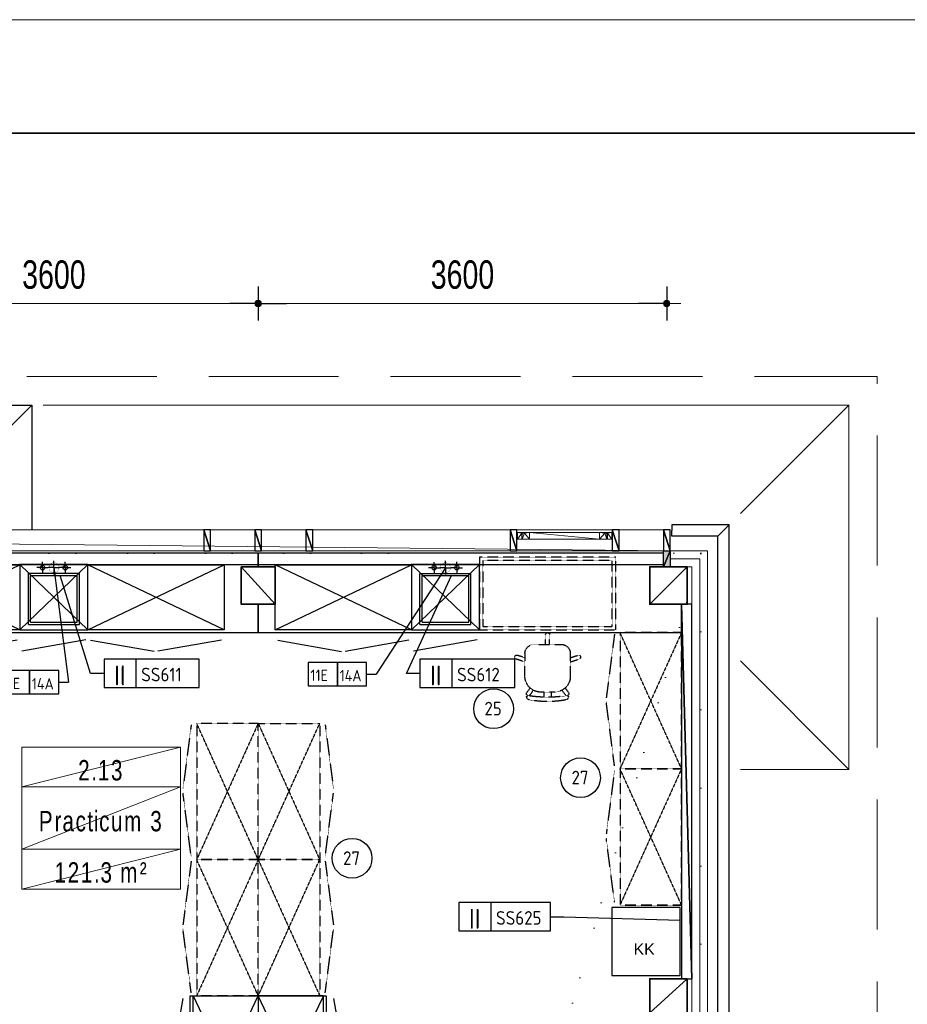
# Model space of a CAD drawing. Header units: millimetres. Extents: x -437 to 139813, y -473 to 90544.
# Tile 134 of 149: x 61611 to 69433, y 81869 to 90544. Entities that reach past the tile are written whole.
import ezdxf
from ezdxf.enums import TextEntityAlignment as Align

# ---------------------------------------------------------------- set-up
doc = ezdxf.new("R2010")
doc.units = ezdxf.units.MM
for name, pattern in [('DGN Style 1', [688.000884, 1.14476, -686.856124]), ('DGN Style 3', [1602.664289, 1144.760206, -457.904082]), ('HHL_V050', [3, 2, -1])]:
    doc.linetypes.add(name, pattern=pattern)
for name, color, linetype in [('00-HHL-Einrichtung Allgem', 3, 'Continuous'), ('00-HHL-Installationen', 2, 'Continuous'), ('B4TM', 3, 'Continuous'), ('CH-00-chairs', 3, 'Continuous'), ('CU-00-cabinets', 3, 'Continuous'), ('DR-08-cross', 1, 'Continuous'), ('DR-09-cross', 1, 'HHL_V050'), ('DR-90-points', 31, 'Continuous'), ('FR-20-frame', 54, 'HHL_V050'), ('IN-50-mech', 31, 'Continuous'), ('TP-10-sink', 3, 'Continuous'), ('UB-00-underbench', 30, 'HHL_V050'), ('Xref', 253, 'Continuous')]:
    doc.layers.add(name, color=color, linetype=linetype)
for name, color, linetype, lineweight in [('010 Maatvoering', 253, 'Continuous', 13), ('059 Kader (tekening)', 253, 'Continuous', 13), ('19012-DO-laag 02 - 004 Ruimtenummers', 253, 'Continuous', 13), ('19012-DO-laag 02 - 004a ruimtenr+plafond hoogte', 253, 'Continuous', 13), ('19012-DO-laag 02 - 031 Ramen - Deuren buiten', 253, 'Continuous', 13)]:
    doc.layers.add(name, color=color, linetype=linetype, lineweight=lineweight)
doc.styles.add('Arial 1.8 mm', font='arial.ttf', dxfattribs={"width": 0.722222, "height": 1.8})
doc.styles.add('ISO', font='isocp.shx')
doc.styles.get("Standard").update_dxf_attribs({"font": 'arial.ttf'})
doc.styles.add('Style-Arial', font='arial.ttf')
doc.linetypes.add('isolatie(plaat)', pattern='A,0,[20,dgnlstyle-ags_linetypes_v8.shx,S=0.009048,R=0,X=0,Y=0],-1.14', length=1.14)
doc.dimstyles.new('Arial 2.5', dxfattribs={"dimscale": 100, "dimtxt": 2.5, "dimasz": 2.5, "dimexe": 1.5, "dimexo": 0.0625, "dimgap": 1.25, "dimtad": 1, "dimdec": 0, "dimzin": 11, "dimdsep": 46, "dimtxsty": 'Style-Arial', "dimblk": 'b1_1.0', "dimcen": 0.09, "dimclrd": 256, "dimclrt": 256, "dimadec": 4, "dimazin": 3, "dimtfac": 1, "dimtdec": 0, "dimtofl": 0, "dimtmove": 0, "dimatfit": 1, "dimldrblk": 'b1_1.0', "dimfxl": 1.5, "dimfxlon": 1, "dimfrac": 2, "dimtolj": 1, "dimtzin": 11, "dimlwd": 13, "dimarcsym": 0})

# ---------------------------------------------------------------- blocks, each defined once
blk = doc.blocks.new('AE1')
at = {"layer": '059 Kader (tekening)', "color": 12, "linetype": 'Continuous', "lineweight": 13}
mesh = blk.add_polyface(dxfattribs=at)
corners = [(0, 0), (1399, 0), (1399, 841), (0, 841)]
mesh.append_faces([[corners[k] for k in face] for face in [(3, 1, 2)]], dxfattribs={"vtx0": -1, "color": 12})
mesh.append_faces([[corners[k] for k in face] for face in [(3, 0, 1)]], dxfattribs={"vtx2": -1, "color": 12})
at = {"layer": '059 Kader (tekening)', "color": 12, "linetype": 'Continuous', "lineweight": 35}
mesh = blk.add_polyface(dxfattribs=at)
corners = [(10, 10), (1389, 10), (1389, 831), (10, 831)]
mesh.append_faces([[corners[k] for k in face] for face in [(0, 2, 3)]], dxfattribs={"vtx0": -1, "color": 12})
mesh.append_faces([[corners[k] for k in face] for face in [(1, 2, 0)]], dxfattribs={"vtx1": -1, "color": 12})
blk = doc.blocks.new('*U78')
at = {"layer": '19012-DO-laag 02 - 031 Ramen - Deuren buiten'}
mesh = blk.add_polyface(dxfattribs=at)
corners = [(-414.95, 30.05), (-356.95, 30.05), (-356.95, 25.05), (-377.95, 25.05), (-377.95, -29.95), (-414.95, -29.95)]
mesh.append_faces([[corners[k] for k in face] for face in [(5, 3, 4), (3, 1, 2)]], dxfattribs={"vtx0": -1})
mesh.append_faces([[corners[k] for k in face] for face in [(0, 3, 5)]], dxfattribs={"vtx0": -1, "vtx1": -1})
mesh.append_faces([[corners[k] for k in face] for face in [(3, 0, 1)]], dxfattribs={"vtx0": -1, "vtx2": -1})
mesh = blk.add_polyface(dxfattribs=at)
corners = [(-372.95, -29.95), (-372.95, 23.05), (-352.95, 23.05), (-352.95, 30.05), (-307.95, 30.05), (-307.95, -29.95)]
mesh.append_faces([[corners[k] for k in face] for face in [(4, 2, 3), (2, 0, 1)]], dxfattribs={"vtx0": -1})
mesh.append_faces([[corners[k] for k in face] for face in [(5, 2, 4)]], dxfattribs={"vtx0": -1, "vtx1": -1})
mesh.append_faces([[corners[k] for k in face] for face in [(2, 5, 0)]], dxfattribs={"vtx0": -1, "vtx2": -1})
mesh = blk.add_polyface(dxfattribs=at)
corners = [(-307.95, -29.95), (308.05, -29.95), (308.05, 30.05), (-307.95, 30.05)]
mesh.append_faces([[corners[k] for k in face] for face in [(3, 1, 2)]], dxfattribs={"vtx0": -1})
mesh.append_faces([[corners[k] for k in face] for face in [(3, 0, 1)]], dxfattribs={"vtx2": -1})
mesh = blk.add_polyface(dxfattribs=at)
corners = [(373.05, -29.95), (373.05, 23.05), (353.05, 23.05), (353.05, 30.05), (308.05, 30.05), (308.05, -29.95)]
mesh.append_faces([[corners[k] for k in face] for face in [(4, 2, 3), (2, 0, 1)]], dxfattribs={"vtx0": -1})
mesh.append_faces([[corners[k] for k in face] for face in [(5, 2, 4)]], dxfattribs={"vtx0": -1, "vtx1": -1})
mesh.append_faces([[corners[k] for k in face] for face in [(2, 5, 0)]], dxfattribs={"vtx0": -1, "vtx2": -1})
mesh = blk.add_polyface(dxfattribs=at)
corners = [(415.05, 30.05), (357.05, 30.05), (357.05, 25.05), (378.05, 25.05), (378.05, -29.95), (415.05, -29.95)]
mesh.append_faces([[corners[k] for k in face] for face in [(5, 3, 4), (3, 1, 2)]], dxfattribs={"vtx0": -1})
mesh.append_faces([[corners[k] for k in face] for face in [(0, 3, 5)]], dxfattribs={"vtx0": -1, "vtx1": -1})
mesh.append_faces([[corners[k] for k in face] for face in [(3, 0, 1)]], dxfattribs={"vtx0": -1, "vtx2": -1})
blk = doc.blocks.new('ruimtenr 03_8')
at = {"layer": '19012-DO-laag 02 - 004 Ruimtenummers', "linetype": 'Continuous', "lineweight": 13, "char_height": 1.8, "attachment_point": 5, "style": 'Arial 1.8 mm'}
for s, insert, line_spacing_factor in [('\\H1x;\\W0.722222;\\T1.145;2.13', (7, -2.05), 0.6), ('\\H1x;\\W0.722222;\\T1.145;Practicum 3', (7, -6.53), 0.78)]:
    blk.add_mtext(s, dxfattribs=dict(at, insert=insert, line_spacing_factor=line_spacing_factor))
at = {"layer": '19012-DO-laag 02 - 004a ruimtenr+plafond hoogte', "linetype": 'Continuous', "lineweight": 13, "insert": (7, -11.05), "char_height": 1.8, "attachment_point": 5, "line_spacing_factor": 0.6, "style": 'Arial 1.8 mm'}
blk.add_mtext('\\H1x;\\W0.722222;\\T1.145;121.3 m²', dxfattribs=at)
at = {"layer": '19012-DO-laag 02 - 004 Ruimtenummers', "linetype": 'Continuous', "lineweight": 13}
mesh = blk.add_polyface(dxfattribs=at)
corners = [(0, 0), (14, 0), (14, -3.5), (0, -3.5)]
mesh.append_faces([[corners[k] for k in face] for face in [(3, 1, 2)]], dxfattribs={"vtx0": -1})
mesh.append_faces([[corners[k] for k in face] for face in [(3, 0, 1)]], dxfattribs={"vtx2": -1})
mesh = blk.add_polyface(dxfattribs=at)
corners = [(0, -3.5), (14, -3.5), (14, -9), (0, -9)]
mesh.append_faces([[corners[k] for k in face] for face in [(3, 1, 2)]], dxfattribs={"vtx0": -1})
mesh.append_faces([[corners[k] for k in face] for face in [(3, 0, 1)]], dxfattribs={"vtx2": -1})
at = {"layer": '19012-DO-laag 02 - 004a ruimtenr+plafond hoogte', "linetype": 'Continuous', "lineweight": 13}
mesh = blk.add_polyface(dxfattribs=at)
corners = [(0, -9), (14, -9), (14, -12.5), (0, -12.5)]
mesh.append_faces([[corners[k] for k in face] for face in [(3, 1, 2)]], dxfattribs={"vtx0": -1})
mesh.append_faces([[corners[k] for k in face] for face in [(3, 0, 1)]], dxfattribs={"vtx2": -1})
blk = doc.blocks.new('b1_1.0')
at = {"layer": '010 Maatvoering'}
h = blk.add_hatch(color=256, dxfattribs=at)
edge = h.paths.add_edge_path()
edge.add_arc((0, 0), 0.111, 0, 360)
blk.add_line((0, 0), (-1, 0))
for p, q in [((0, 0.5), (0, -0.5)), ((0.5, 0), (-0.5, 0))]:
    blk.add_line(p, q, dxfattribs=at)
blk.add_circle((0, 0), 0.111, dxfattribs=at)
blk = doc.blocks.new('*D188')
at = {"layer": 'Defpoints', "color": 0, "linetype": 'Continuous', "transparency": 16777216}
for p in [(60113, 88390.2), (63713, 88390.2), (60113, 88044.2)]:
    blk.add_point(p, dxfattribs=at)
at = {"layer": 'Xref', "color": 0, "linetype": 'Continuous', "lineweight": -2, "transparency": 16777216}
for p, q in [((60113, 88194.2), (60113, 87894.2)), ((63713, 88194.2), (63713, 87894.2))]:
    blk.add_line(p, q, dxfattribs=at)
at = {"layer": 'Xref', "linetype": 'Continuous', "lineweight": 13, "transparency": 16777216}
blk.add_line((63463, 88044.2), (60363, 88044.2), dxfattribs=at)
at = {"layer": 'Xref', "linetype": 'Continuous', "lineweight": 13, "transparency": 16777216, "xscale": 250, "yscale": 250, "zscale": 250, "rotation": 180}
blk.add_blockref('b1_1.0', (60113, 88044.2), dxfattribs=at)
at = {"layer": 'Xref', "linetype": 'Continuous', "lineweight": 13, "transparency": 16777216, "xscale": 250, "yscale": 250, "zscale": 250}
blk.add_blockref('b1_1.0', (63713, 88044.2), dxfattribs=at)
at = {"layer": 'Xref', "linetype": 'Continuous', "lineweight": 13, "transparency": 16777216, "insert": (61913, 88296.9), "char_height": 250, "attachment_point": 5, "style": 'Style-Arial'}
blk.add_mtext('\\A1;\\H1x;\\W0.72;3600', dxfattribs=at)
blk = doc.blocks.new('*D181')
at = {"layer": 'Defpoints', "color": 0, "linetype": 'Continuous', "transparency": 16777216}
for p in [(63713, 88390.2), (67313, 88390.2), (63713, 88044.2)]:
    blk.add_point(p, dxfattribs=at)
at = {"layer": 'Xref', "color": 0, "linetype": 'Continuous', "lineweight": -2, "transparency": 16777216}
for p, q in [((63713, 88194.2), (63713, 87894.2)), ((67313, 88194.2), (67313, 87894.2))]:
    blk.add_line(p, q, dxfattribs=at)
at = {"layer": 'Xref', "linetype": 'Continuous', "lineweight": 13, "transparency": 16777216}
blk.add_line((67063, 88044.2), (63963, 88044.2), dxfattribs=at)
at = {"layer": 'Xref', "linetype": 'Continuous', "lineweight": 13, "transparency": 16777216, "xscale": 250, "yscale": 250, "zscale": 250, "rotation": 180}
blk.add_blockref('b1_1.0', (63713, 88044.2), dxfattribs=at)
at = {"layer": 'Xref', "linetype": 'Continuous', "lineweight": 13, "transparency": 16777216, "xscale": 250, "yscale": 250, "zscale": 250}
blk.add_blockref('b1_1.0', (67313, 88044.2), dxfattribs=at)
at = {"layer": 'Xref', "linetype": 'Continuous', "lineweight": 13, "transparency": 16777216, "insert": (65513, 88296.9), "char_height": 250, "attachment_point": 5, "style": 'Style-Arial'}
blk.add_mtext('\\A1;\\H1x;\\W0.72;3600', dxfattribs=at)
blk = doc.blocks.new('060-R')
at = {"layer": 'DR-09-cross', "linetype": 'Continuous'}
for p, q in [((600, 0), (0, -574)), ((0, 0), (600, -574))]:
    blk.add_line(p, q, dxfattribs=at)
at = {"layer": 'DR-09-cross', "color": 2, "linetype": 'Continuous'}
blk.add_line((580, -664), (18.7, -763), dxfattribs=at)
at = {"layer": 'DR-90-points', "linetype": 'Continuous'}
blk.add_point((0, 0), dxfattribs=at)
at = {"layer": 'UB-00-underbench', "linetype": 'Continuous'}
for p, q in [((0, 0), (0, -574)), ((600, 0), (0, 0)), ((600, -574), (600, 0)), ((0, -574), (600, -574))]:
    blk.add_line(p, q, dxfattribs=at)
blk = doc.blocks.new('64-120C')
at = {"layer": 'FR-20-frame'}
for p, q in [((0, 0), (0, -640)), ((1200, 0), (0, 0)), ((1200, -640), (1200, 0)), ((30, -30), (30, -610)), ((1170, -30), (30, -30)), ((1170, -610), (1170, -30)), ((0, -640), (1200, -640)), ((30, -610), (1170, -610))]:
    blk.add_line(p, q, dxfattribs=at)
blk = doc.blocks.new('A-INST')
at = {"layer": 'IN-50-mech'}
for q in [(-50, 0), (0, 61.3), (50, 0), (0, -61.3)]:
    blk.add_line((0, 0), q, dxfattribs=at)
at = {"layer": 'IN-50-mech', "const_width": 2}
blk.add_lwpolyline([(-44, 0, 1), (44, 0, 1)], format="xyb", close=True, dxfattribs=at)
blk = doc.blocks.new('S-INST')
at = {"layer": 'IN-50-mech'}
for q in [(-50, 0), (0, 50), (0, -50), (50, 0)]:
    blk.add_line((0, 0), q, dxfattribs=at)
blk.add_circle((0, 0), 20, dxfattribs=at)
blk = doc.blocks.new('120-')
at = {"layer": 'DR-09-cross', "linetype": 'Continuous'}
for p, q in [((1200, -574), (0, 0)), ((0, -574), (1200, 0))]:
    blk.add_line(p, q, dxfattribs=at)
at = {"layer": 'DR-09-cross', "color": 2, "linetype": 'Continuous'}
for p, q in [((22.5, -664), (583.8, -763)), ((1177.5, -664), (616.2, -763))]:
    blk.add_line(p, q, dxfattribs=at)
at = {"layer": 'DR-90-points', "linetype": 'Continuous'}
blk.add_point((0, 0), dxfattribs=at)
at = {"layer": 'UB-00-underbench', "linetype": 'Continuous'}
for p, q in [((0, 0), (1200, 0)), ((0, -574), (0, 0)), ((1200, 0), (1200, -574)), ((1200, -574), (0, -574))]:
    blk.add_line(p, q, dxfattribs=at)
blk = doc.blocks.new('Drehstuhl')
at = {"layer": 'CH-00-chairs', "linetype": 'HHL_V050'}
for p, q in [((-17.6, -129.1), (-17.5, -42)), ((17.4, -129.1), (17.5, -42)), ((119.7, -129.1), (-120.3, -129.1)), ((-200.3, -283.3), (-279.5, -257.5)), ((-200.3, -246.4), (-268.6, -224.2)), ((-200.3, -209.1), (-200.3, -409.1)), ((199.7, -209.1), (199.7, -278.1)), ((199.7, -246.8), (268.4, -224.5)), ((199.7, -283.6), (279.2, -257.8)), ((199.7, -409.1), (199.7, -278.1)), ((-154.6, -512.5), (-183.8, -552.6)), ((153.9, -512.7), (183.1, -552.8)), ((-126, -532.7), (-155.5, -573.2)), ((-60.3, -549.1), (59.7, -549.1)), ((-32.8, -549.1), (-32.8, -593.6)), ((32.2, -549.1), (32.2, -593.6)), ((125.3, -532.8), (154.8, -573.4))]:
    blk.add_line(p, q, dxfattribs=at)
for centre, radius, start, end in [((-0.5, -42), 17, 90.06131, 179.96184), ((-0.2, -330), 305, 89.86237, 90.06131), ((0.5, -42), 17, 359.96184, 89.86237), ((-120.3, -209.1), 80, 90, 180), ((119.7, -209.1), 80, 360, 90), ((-274.2, -241.3), 17, 162.06131, 251.96184), ((-0.2, -330), 305, 161.86237, 162.06131), ((-273.9, -240.3), 17, 71.96184, 161.86237), ((273.6, -240.7), 17, 18.06131, 107.96184), ((273.9, -241.7), 17, 287.96184, 17.86237), ((-0.2, -330), 305, 17.86237, 18.06131), ((-60.3, -409.1), 140, 180, 270), ((59.7, -409.1), 140, 270, 0), ((-170, -562.6), 17, 143.96184, 233.86237), ((-175.3, -590.8), 10, 81.31053, 174.49909), ((-155.3, -588.2), 30, 183.17514, 259.3103), ((-0.2, -330), 305, 233.86237, 234.06131), ((-169.2, -563.2), 17, 234.06131, 323.96184), ((-0.3, 554.2), 1148.3, 261.31053, 278.68947), ((168.5, -563.4), 17, 215.96184, 305.86237), ((154.7, -588.2), 30, 280.6897, 356.82486), ((174.7, -590.8), 10, 5.50091, 98.68947), ((-0.2, -330), 305, 305.86237, 306.06131), ((169.3, -562.8), 17, 306.06131, 35.96184), ((-0.3, 232.9), 865.6, 259.3103, 280.6897)]:
    blk.add_arc(centre, radius, start, end, dxfattribs=at)
blk = doc.blocks.new('POSITIONSNUMMER-57')
at = {"layer": '00-HHL-Einrichtung Allgem', "color": 31}
blk.add_circle((0, 0), 175, dxfattribs=at)
at = {"layer": '00-HHL-Einrichtung Allgem', "color": 4, "style": 'ISO', "flags": 8}
blk.add_attdef('POS', text='', height=120, dxfattribs=at).set_placement((-4.7, -58.9), align=Align.CENTER)

msp = doc.modelspace()

# ---------------------------------------------------------------- hatches: boundary and pattern name
at = {"layer": 'Xref', "linetype": 'Continuous', "lineweight": 25}
msp.add_hatch(color=256, dxfattribs=at).paths.add_polyline_path([(67283, 85724.2), (67283, 85864.2), (67343, 85864.2), (67343, 85724.2)])

# ---------------------------------------------------------------- linework, layer by layer
at = {"layer": 'B4TM', "color": 1}
for p, q in [((61913, 85716.6), (62041.1, 84706.6)), ((65362.9, 85716.1), (64753.1, 84778.7)), ((62235.5, 84784.5), (61967.3, 85646.6)), ((65019, 84784.1), (65417.3, 85646.1)), ((62354.7, 84784.5), (62235.5, 84784.5)), ((64667.6, 84778.7), (64753.1, 84778.7)), ((65138.2, 84784.1), (65019, 84784.1)), ((61955.6, 84706.6), (62041.1, 84706.6)), ((66287.7, 82640.3), (66406.9, 82640.3)), ((66406.9, 82640.3), (67430, 82609.5))]:
    msp.add_line(p, q, dxfattribs=at)
at = {"layer": 'B4TM'}
for points in [[(56543, 85744.2), (67283, 85744.2), (67283, 85844.2), (56543, 85844.2)], [(60113, 85143.9), (63713, 85144.1), (63713, 85394.2), (63563, 85394.2), (63563, 85724.2), (63713, 85724.2), (63713, 85844.2), (60113, 85844.2), (60113, 85724.2), (60263, 85724.2), (60263, 85394.2), (60113, 85394.5)], [(63713, 85143.9), (67443, 85144.1), (67443, 85394.2), (67163, 85394.2), (67163, 85724.2), (67283, 85724.2), (67283, 85844.2), (63713, 85844.2), (63713, 85724.2), (63863, 85724.2), (63863, 85394.2), (63713, 85394.5)], [(67430, 82722.6), (66830, 82722.5), (66830.1, 82122.5), (67430.1, 82122.6)], [(63113, 81944.2), (64313, 81944.2), (64313, 80094.2), (63113, 80094.2)]]:
    msp.add_lwpolyline(points, close=True, dxfattribs=at)
at = {"layer": 'B4TM', "color": 1}
for points in [[(62354.7, 84659.5), (63191.7, 84659.5), (63191.7, 84909.5), (62354.7, 84909.5)], [(62635.9, 84659.5), (63191.7, 84659.5), (63191.7, 84909.5), (62635.9, 84909.5)], [(64153.2, 84676.2), (64410.4, 84676.2), (64410.4, 84881.1), (64153.2, 84881.1)], [(64410.4, 84676.2), (64667.6, 84676.2), (64667.6, 84881.1), (64410.4, 84881.1)], [(65138.2, 84659.1), (65975.2, 84659.1), (65975.2, 84909.1), (65138.2, 84909.1)], [(65419.4, 84659.1), (65975.2, 84659.1), (65975.2, 84909.1), (65419.4, 84909.1)], [(61441.2, 84604.2), (61698.4, 84604.2), (61698.4, 84809), (61441.2, 84809)], [(61698.4, 84604.2), (61955.6, 84604.2), (61955.6, 84809), (61698.4, 84809)], [(65481.2, 82515.3), (66287.7, 82515.3), (66287.7, 82765.3), (65481.2, 82765.3)], [(65762.4, 82515.3), (66287.7, 82515.3), (66287.7, 82765.3), (65762.4, 82765.3)]]:
    msp.add_lwpolyline(points, close=True, dxfattribs=at)
at = {"layer": 'CU-00-cabinets', "linetype": 'HHL_V050'}
for p, q in [((67443, 85144.1), (66901, 85144.1)), ((66901, 85144.1), (66901, 83944.1)), ((67443, 83944.1), (67443, 85144.1)), ((63713, 84344.2), (63171, 84344.2)), ((63171, 84344.2), (63171, 83144.2)), ((63713, 83144.2), (63713, 84344.2)), ((63713, 84344.2), (64255, 84344.2)), ((63713, 83144.2), (63713, 84344.2)), ((64255, 84344.2), (64255, 83144.2)), ((67443, 83944.1), (66901, 83944.1)), ((66901, 83944.1), (67443, 83944.1)), ((67443, 83944.1), (66901, 83944.1)), ((66901, 83944.1), (66901, 82744.1)), ((67443, 82744.1), (67443, 83944.1)), ((63713, 83144.2), (63171, 83144.2)), ((63171, 83144.2), (63713, 83144.2)), ((63713, 83144.2), (63171, 83144.2)), ((63171, 83144.2), (63171, 81944.2)), ((63713, 81944.2), (63713, 83144.2)), ((63713, 83144.2), (64255, 83144.2)), ((64255, 83144.2), (63713, 83144.2)), ((63713, 83144.2), (64255, 83144.2)), ((63713, 81944.2), (63713, 83144.2)), ((64255, 83144.2), (64255, 81944.2)), ((67443, 82744.1), (66901, 82744.1)), ((66901, 82744.1), (67443, 82744.1)), ((63713, 81944.2), (63171, 81944.2)), ((63171, 81944.2), (63713, 81944.2)), ((63713, 81944.2), (64255, 81944.2)), ((64255, 81944.2), (63713, 81944.2))]:
    msp.add_line(p, q, dxfattribs=at)
at = {"layer": 'DR-08-cross', "color": 2, "linetype": 'HHL_V050'}
for p, q in [((66852.4, 85130.5), (66780.2, 84570.5)), ((66852.4, 83970.5), (66780.2, 84530.5)), ((63122.5, 84330.6), (63050.2, 83770.6)), ((64303.5, 84330.6), (64375.8, 83770.6)), ((66852.4, 83930.5), (66780.2, 83370.5)), ((63122.5, 83170.6), (63050.2, 83730.6)), ((64303.5, 83170.6), (64375.8, 83730.6)), ((66852.4, 82770.5), (66780.2, 83330.5)), ((63122.5, 83130.6), (63050.2, 82570.6)), ((64303.5, 83130.6), (64375.8, 82570.6)), ((63122.5, 81970.6), (63050.2, 82530.6)), ((64303.5, 81970.6), (64375.8, 82530.6))]:
    msp.add_line(p, q, dxfattribs=at)
at = {"layer": 'DR-08-cross', "linetype": 'HHL_V050'}
for p, q in [((67443, 85144.1), (66901, 83944.1)), ((67443, 83944.1), (66901, 85144.1)), ((63713, 84344.2), (63171, 83144.2)), ((63713, 83144.2), (63171, 84344.2)), ((63713, 84344.2), (64255, 83144.2)), ((63713, 83144.2), (64255, 84344.2)), ((67443, 83944.1), (66901, 82744.1)), ((67443, 82744.1), (66901, 83944.1)), ((63713, 83144.2), (63171, 81944.2)), ((63713, 81944.2), (63171, 83144.2)), ((63713, 83144.2), (64255, 81944.2)), ((63713, 81944.2), (64255, 83144.2))]:
    msp.add_line(p, q, dxfattribs=at)
at = {"layer": 'DR-90-points', "linetype": 'HHL_V050'}
for p in [(67443, 85144.1), (63713, 84344.2), (63713, 84344.2), (67443, 83944.1), (63713, 83144.2), (63713, 83144.2)]:
    msp.add_point(p, dxfattribs=at)
at = {"layer": 'TP-10-sink'}
for p, q in [((61688, 85666.5), (62138, 85666.6)), ((61688, 85216.5), (61688, 85666.5)), ((61708, 85646.5), (62118, 85646.6)), ((61708, 85236.5), (61708, 85646.5)), ((62118, 85236.6), (62118, 85646.6)), ((62138, 85216.6), (62138, 85666.6)), ((65137.9, 85666.1), (65587.9, 85666.2)), ((65138, 85216.1), (65137.9, 85666.1)), ((65157.9, 85646.1), (65567.9, 85646.2)), ((65158, 85236.1), (65157.9, 85646.1)), ((65568, 85236.2), (65567.9, 85646.2)), ((65588, 85216.2), (65587.9, 85666.2)), ((61688, 85216.5), (62138, 85216.6)), ((61708, 85236.5), (62118, 85236.6)), ((65138, 85216.1), (65588, 85216.2)), ((65158, 85236.1), (65568, 85236.2))]:
    msp.add_line(p, q, dxfattribs=at)
at = {"layer": 'Xref', "lineweight": 13}
for p, q in [((60618, 86049.2), (61718, 87149.2)), ((67963, 86194.2), (68918, 87149.2)), ((67963, 84894.2), (68918, 83939.2))]:
    msp.add_line(p, q, dxfattribs=at)
at = {"layer": 'Xref', "linetype": 'Continuous', "lineweight": 25}
for p, q in [((67863, 86094.2), (67358, 86094.2)), ((67358, 86094.2), (67358, 86044.2)), ((67863, 86094.2), (67813, 86044.2)), ((67863, 78389.2), (67863, 86094.2)), ((67358, 85994.2), (67358, 86044.2)), ((67763, 85994.2), (67358, 85994.2)), ((67763, 85994.2), (67813, 86044.2)), ((67763, 78389.2), (67763, 85994.2))]:
    msp.add_line(p, q, dxfattribs=at)
at = {"layer": 'Xref', "linetype": 'Continuous', "lineweight": 13}
msp.add_line((67343, 85724.2), (67343, 85864.2), dxfattribs=at)
at = {"layer": 'Xref', "linetype": 'DGN Style 3', "lineweight": 13, "flags": 128}
msp.add_lwpolyline([(69168, 58489.2), (69168, 87399.2), (40258, 87399.2), (40258, 63349.2)], dxfattribs=at)
at = {"layer": 'Xref', "lineweight": 25, "flags": 128}
msp.add_lwpolyline([(47708, 86094.2), (47708, 87149.2), (61718, 87149.2), (61718, 86049.2)], dxfattribs=at)
at = {"layer": 'Xref', "linetype": 'Continuous', "lineweight": 13, "flags": 128}
for points in [[(67963, 83939.2), (68918, 83939.2), (68918, 87149.2), (61818, 87149.2)], [(67343, 85864.2), (67673.1, 85864.2), (67673.1, 78494.2)], [(67343, 85724.2), (67533.1, 85724.2), (67533.1, 78494.2)]]:
    msp.add_lwpolyline(points, dxfattribs=at)
at = {"layer": 'Xref', "linetype": 'isolatie(plaat)', "lineweight": 13, "ltscale": 140, "flags": 128}
msp.add_lwpolyline([(67343, 85794.2), (67603.1, 85794.2), (67603.1, 78494.2)], dxfattribs=at)

# ---------------------------------------------------------------- block references
at = {"layer": '00-HHL-Einrichtung Allgem'}
ref = msp.add_blockref('POSITIONSNUMMER-57', (65787.5, 84473.3, -738.5), dxfattribs=at)
ref.add_attrib('POS', '25', dxfattribs={"color": 4, "height": 120, "style": 'ISO'}).set_placement((65782.8, 84414.4, -738.5), align=Align.CENTER)
ref = msp.add_blockref('POSITIONSNUMMER-57', (66553.1, 83865.7, -738.5), dxfattribs=at)
ref.add_attrib('POS', '27', dxfattribs={"color": 4, "height": 120, "style": 'ISO'}).set_placement((66548.5, 83806.7, -738.5), align=Align.CENTER)
ref = msp.add_blockref('POSITIONSNUMMER-57', (64540.3, 83155.8, -738.5), dxfattribs=at)
ref.add_attrib('POS', '27', dxfattribs={"color": 4, "height": 120, "style": 'ISO'}).set_placement((64535.6, 83096.8, -738.5), align=Align.CENTER)
at = {"layer": 'B4TM'}
for name, p in [('64-120C', (65663, 85809)), ('060-R', (61613, 85743.5)), ('060-R', (65063, 85743))]:
    msp.add_blockref(name, p, dxfattribs=at)
for p, rotation in [((60413, 85742.5), 0.00760747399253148), ((62213, 85742.5), 0.00760747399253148), ((63862.9, 85742), 0.00760747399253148), ((63712.9, 81944.2), 270.0076074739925)]:
    msp.add_blockref('120-', p, dxfattribs=dict(at, rotation=rotation))
at = {"layer": 'B4TM', "xscale": -1}
msp.add_blockref('Drehstuhl', (66263, 85169), dxfattribs=at)
at = {"layer": 'B4TM', "xscale": -1, "rotation": 89.99239252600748}
msp.add_blockref('120-', (63713, 81944.2), dxfattribs=at)
at = {"layer": 'IN-50-mech', "rotation": 0.007607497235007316}
for name, p in [('S-INST', (61813, 85716.6)), ('A-INST', (61913, 85716.6)), ('S-INST', (62013, 85716.6)), ('S-INST', (65262.9, 85716.1)), ('A-INST', (65362.9, 85716.1)), ('S-INST', (65462.9, 85716.2))]:
    msp.add_blockref(name, p, dxfattribs=at)
at = {"layer": 'Xref', "linetype": 'Continuous', "lineweight": 35, "xscale": 100, "yscale": 100, "zscale": 100}
msp.add_blockref('AE1', (-87, 6444.2), dxfattribs=at)
at = {"layer": 'Xref'}
msp.add_blockref('*U78', (66412.9, 85996.2), dxfattribs=at)
at = {"layer": 'Xref', "linetype": 'Continuous', "lineweight": 13, "xscale": 100, "yscale": 100, "zscale": 100}
msp.add_blockref('ruimtenr 03_8', (61629.2, 84134.9), dxfattribs=at)

# ---------------------------------------------------------------- texts
at = {"layer": '00-HHL-Installationen', "color": 4, "style": 'ISO', "flags": 4}
for p in [(62494.5, 84679.5), (65278, 84679.1), (65621, 82535.3)]:
    msp.add_attdef('II', text='', height=175, dxfattribs=at).set_placement(p, align=Align.CENTER)
at = {"layer": '00-HHL-Installationen', "color": 3, "style": 'ISO', "flags": 4}
for tag, p, height in [('SS611', (62682, 84714.5), 120), ('11E', (64173.2, 84718), 100), ('14A', (64430.4, 84715.4), 100), ('SS612', (65465.5, 84714.1), 120), ('11E', (61461.2, 84645.9), 100), ('14A', (61718.4, 84643.4), 100), ('SS625', (65808.5, 82570.3), 120)]:
    msp.add_attdef(tag, p, '', height=height, dxfattribs=at)
at = {"layer": 'B4TM', "color": 1, "insert": (67020.7, 82305.8), "char_height": 100, "width": 411.227, "attachment_point": 7, "rotation": 0.007}
msp.add_mtext('KK ', dxfattribs=at)

# ---------------------------------------------------------------- dimensions: what is measured, and where the dimension line sits
at = {"layer": 'Xref', "linetype": 'Continuous', "lineweight": 13}
for base, p1, p2, picture, middle in [((60113, 88044.2), (63713, 88390.2), (60113, 88390.2), '*D188', (61913, 88296.9)), ((63713, 88044.2), (67313, 88390.2), (63713, 88390.2), '*D181', (65513, 88296.9))]:
    dim = msp.add_linear_dim(base=base, p1=p1, p2=p2, angle=180, text='\\H1x;\\W0.72;<>', dimstyle='Arial 2.5', dxfattribs=at)
    dim.commit()
    dim.dimension.update_dxf_attribs({"geometry": picture, "text_midpoint": middle})

# ---------------------------------------------------------------- meshes
mesh = msp.add_polyface(dxfattribs=at)
corners = [(67343, 86049.2), (49283, 86049.2), (49283, 85864.2), (67343, 85864.2)]
mesh.append_faces([[corners[k] for k in face] for face in [(3, 1, 2)]], dxfattribs={"vtx0": -1})
mesh.append_faces([[corners[k] for k in face] for face in [(3, 0, 1)]], dxfattribs={"vtx2": -1})
at = {"layer": 'Xref', "linetype": 'Continuous', "lineweight": 25}
mesh = msp.add_polyface(dxfattribs=at)
corners = [(63293, 86049.2), (63233, 86049.2), (63233, 85864.2), (63293, 85864.2)]
mesh.append_faces([[corners[k] for k in face] for face in [(3, 1, 2)]], dxfattribs={"vtx0": -1})
mesh.append_faces([[corners[k] for k in face] for face in [(3, 0, 1)]], dxfattribs={"vtx2": -1})
mesh = msp.add_polyface(dxfattribs=at)
corners = [(63743, 86049.2), (63683, 86049.2), (63683, 85864.2), (63743, 85864.2)]
mesh.append_faces([[corners[k] for k in face] for face in [(3, 1, 2)]], dxfattribs={"vtx0": -1})
mesh.append_faces([[corners[k] for k in face] for face in [(3, 0, 1)]], dxfattribs={"vtx2": -1})
mesh = msp.add_polyface(dxfattribs=at)
corners = [(64193, 86049.2), (64133, 86049.2), (64133, 85864.2), (64193, 85864.2)]
mesh.append_faces([[corners[k] for k in face] for face in [(3, 1, 2)]], dxfattribs={"vtx0": -1})
mesh.append_faces([[corners[k] for k in face] for face in [(3, 0, 1)]], dxfattribs={"vtx2": -1})
mesh = msp.add_polyface(dxfattribs=at)
corners = [(65993, 86049.2), (65933, 86049.2), (65933, 85864.2), (65993, 85864.2)]
mesh.append_faces([[corners[k] for k in face] for face in [(3, 1, 2)]], dxfattribs={"vtx0": -1})
mesh.append_faces([[corners[k] for k in face] for face in [(3, 0, 1)]], dxfattribs={"vtx2": -1})
mesh = msp.add_polyface(dxfattribs=at)
corners = [(66893, 86049.2), (66833, 86049.2), (66833, 85864.2), (66893, 85864.2)]
mesh.append_faces([[corners[k] for k in face] for face in [(3, 1, 2)]], dxfattribs={"vtx0": -1})
mesh.append_faces([[corners[k] for k in face] for face in [(3, 0, 1)]], dxfattribs={"vtx2": -1})
mesh = msp.add_polyface(dxfattribs=at)
corners = [(67343, 86049.2), (67283, 86049.2), (67283, 85864.2), (67343, 85864.2)]
mesh.append_faces([[corners[k] for k in face] for face in [(3, 1, 2)]], dxfattribs={"vtx0": -1})
mesh.append_faces([[corners[k] for k in face] for face in [(3, 0, 1)]], dxfattribs={"vtx2": -1})
at = {"layer": 'Xref', "linetype": 'DGN Style 1', "lineweight": 13}
mesh = msp.add_polyface(dxfattribs=at)
corners = [(52913, 85844.2), (67613, 85844.2), (67613, 60044.2), (60263, 60044.2), (41813, 60044.2), (41813, 85844.2), (49313, 85844.2), (49313, 85834.2), (52913, 85834.2)]
mesh.append_faces([[corners[k] for k in face] for face in [(3, 1, 2), (1, 8, 0), (7, 5, 6)]], dxfattribs={"vtx0": -1})
mesh.append_faces([[corners[k] for k in face] for face in [(8, 3, 7), (4, 7, 3)]], dxfattribs={"vtx0": -1, "vtx1": -1})
mesh.append_faces([[corners[k] for k in face] for face in [(3, 8, 1)]], dxfattribs={"vtx0": -1, "vtx1": -1, "vtx2": -1})
mesh.append_faces([[corners[k] for k in face] for face in [(7, 4, 5)]], dxfattribs={"vtx0": -1, "vtx2": -1})
at = {"layer": 'Xref', "linetype": 'Continuous', "lineweight": 25}
mesh = msp.add_polyface(dxfattribs=at)
corners = [(67283, 85864.2), (67343, 85864.2), (67343, 85724.2), (67283, 85724.2)]
mesh.append_faces([[corners[k] for k in face] for face in [(3, 1, 2)]], dxfattribs={"vtx0": -1})
mesh.append_faces([[corners[k] for k in face] for face in [(3, 0, 1)]], dxfattribs={"vtx2": -1})
at = {"layer": 'Xref', "linetype": 'Continuous', "lineweight": 35}
mesh = msp.add_polyface(dxfattribs=at)
corners = [(63563, 85394.2), (63863, 85394.2), (63863, 85724.2), (63563, 85724.2)]
mesh.append_faces([[corners[k] for k in face] for face in [(3, 1, 2)]], dxfattribs={"vtx0": -1})
mesh.append_faces([[corners[k] for k in face] for face in [(3, 0, 1)]], dxfattribs={"vtx2": -1})
mesh = msp.add_polyface(dxfattribs=at)
corners = [(67493, 85394.2), (67163, 85394.2), (67163, 85724.2), (67493, 85724.2)]
mesh.append_faces([[corners[k] for k in face] for face in [(3, 1, 2)]], dxfattribs={"vtx0": -1})
mesh.append_faces([[corners[k] for k in face] for face in [(3, 0, 1)]], dxfattribs={"vtx2": -1})
at = {"layer": 'Xref', "linetype": 'Continuous', "lineweight": 25}
mesh = msp.add_polyface(dxfattribs=at)
corners = [(67443, 82094.2), (67533.1, 82094.2), (67533.1, 85394.2), (67443, 85394.2)]
mesh.append_faces([[corners[k] for k in face] for face in [(3, 1, 2)]], dxfattribs={"vtx0": -1})
mesh.append_faces([[corners[k] for k in face] for face in [(3, 0, 1)]], dxfattribs={"vtx2": -1})
at = {"layer": 'Xref', "linetype": 'Continuous', "lineweight": 35}
mesh = msp.add_polyface(dxfattribs=at)
corners = [(67163, 82094.2), (67163, 81794.2), (67493, 81794.2), (67493, 82094.2)]
mesh.append_faces([[corners[k] for k in face] for face in [(3, 1, 2)]], dxfattribs={"vtx0": -1})
mesh.append_faces([[corners[k] for k in face] for face in [(3, 0, 1)]], dxfattribs={"vtx2": -1})

doc.saveas('drawing.dxf')
